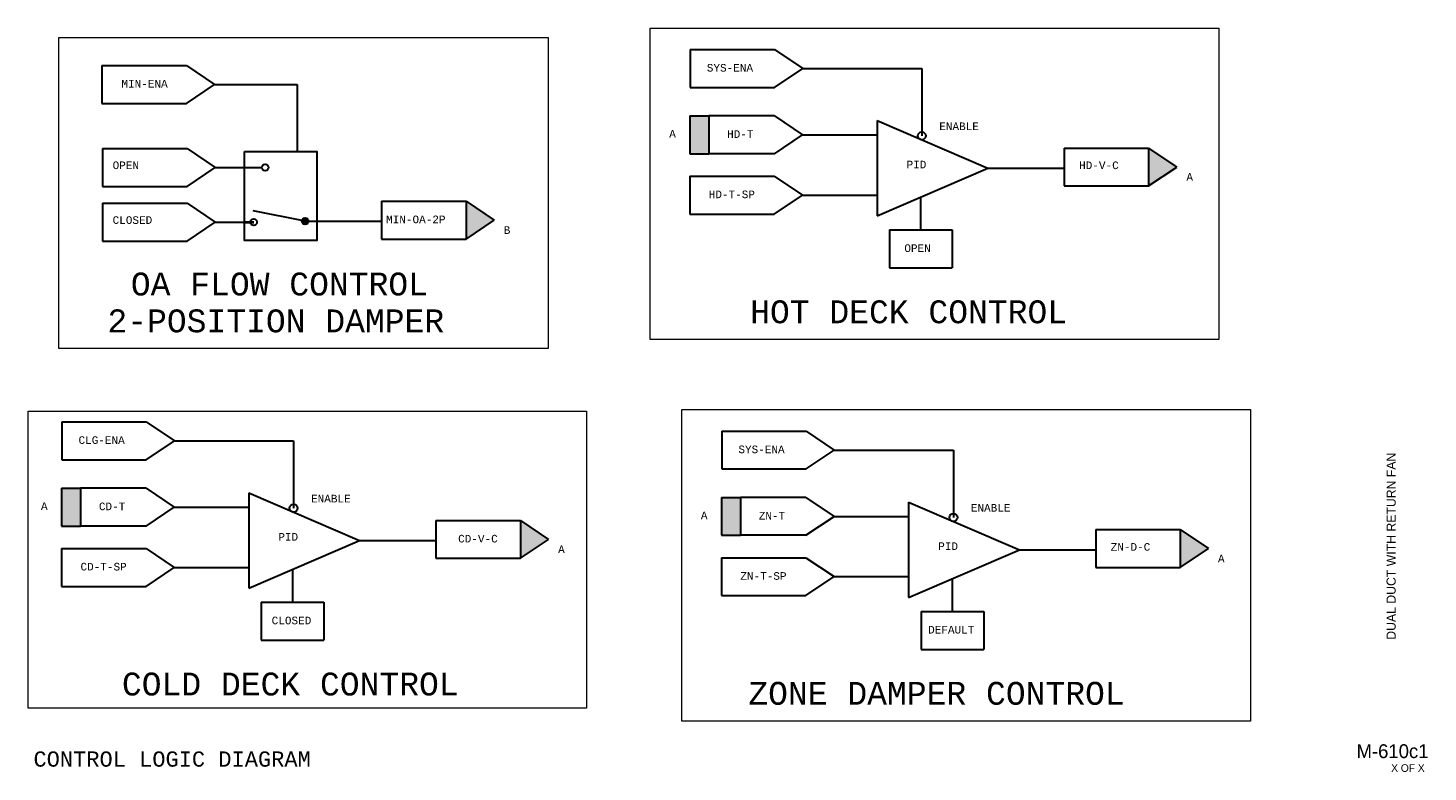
# Model space of a CAD drawing. Header units: inches. Extents: x 1.9 to 32.1, y 0.4 to 20.
# Tile 2 of 3: x 13.8 to 32.1, y 0.4 to 10.2. Entities that reach past the tile are written whole.
import ezdxf
from ezdxf.enums import TextEntityAlignment as Align

# ---------------------------------------------------------------- set-up
doc = ezdxf.new("R2010")
doc.units = ezdxf.units.IN
doc.header["$MEASUREMENT"] = 0
for name, color, linetype, lineweight in [('G-ANNO-DATA', 7, 'Continuous', 0), ('M-ANNO-SYMB', 6, 'Continuous', 30), ('M-ANNO-TEXT', 2, 'Continuous', 30), ('M-DIAG-GRPH', 6, 'Continuous', 13)]:
    doc.layers.add(name, color=color, linetype=linetype, lineweight=lineweight)
doc.styles.add('CONTROLTXT', font='monotxt.shx')
doc.styles.add('Style-LOW_RES_FILLED', font='LOW_RES_FILLED.shx')

msp = doc.modelspace()

# ---------------------------------------------------------------- hatches: boundary and pattern name
at = {"layer": 'M-ANNO-SYMB'}
for points in [[(22.465, 8.535), (22.465, 9.031), (22.713, 9.031), (22.713, 8.535)], [(28.478, 8.113), (28.478, 8.609), (28.847, 8.361)], [(19.531, 7.418), (19.531, 7.914), (19.9, 7.666)], [(17.465, 7.651, 1), (17.379, 7.651, 1)], [(14.23, 3.656), (14.23, 4.152), (14.478, 4.152), (14.478, 3.656)], [(22.879, 3.535), (22.879, 4.031), (23.127, 4.031), (23.127, 3.535)], [(20.243, 3.234), (20.243, 3.73), (20.612, 3.482)], [(28.892, 3.112), (28.892, 3.609), (29.262, 3.36)]]:
    msp.add_hatch(color=256, dxfattribs=at).paths.add_polyline_path(points, flags=16)

# ---------------------------------------------------------------- linework, layer by layer
for p, q in [((22.467, 9.901), (23.574, 9.901)), ((22.467, 9.901), (22.467, 9.404)), ((23.574, 9.901), (23.944, 9.652)), ((14.758, 9.692), (15.865, 9.692)), ((14.758, 9.692), (14.758, 9.195)), ((15.865, 9.692), (16.234, 9.444)), ((23.574, 9.404), (23.944, 9.652)), ((23.944, 9.652), (25.505, 9.652)), ((25.505, 9.652), (25.505, 8.77)), ((15.865, 9.195), (16.234, 9.444)), ((16.234, 9.444), (17.317, 9.444)), ((17.317, 9.444), (17.317, 8.564)), ((22.467, 9.404), (23.574, 9.404)), ((14.758, 9.195), (15.865, 9.195)), ((22.465, 9.031), (22.465, 8.535)), ((22.465, 9.031), (22.713, 9.031)), ((23.572, 9.031), (22.713, 9.031)), ((22.713, 9.031), (22.713, 8.535)), ((23.572, 9.031), (23.941, 8.783)), ((24.918, 8.97), (24.918, 7.722)), ((24.918, 8.97), (26.369, 8.346)), ((23.572, 8.535), (23.941, 8.783)), ((23.941, 8.783), (24.918, 8.783)), ((14.767, 8.605), (15.874, 8.605)), ((14.767, 8.605), (14.767, 8.108)), ((15.874, 8.605), (16.244, 8.356)), ((22.465, 8.535), (22.713, 8.535)), ((23.572, 8.535), (22.713, 8.535)), ((27.371, 8.609), (28.478, 8.609)), ((27.371, 8.609), (27.371, 8.113)), ((28.478, 8.609), (28.847, 8.361)), ((28.478, 8.609), (28.478, 8.113)), ((15.874, 8.108), (16.244, 8.356)), ((16.244, 8.356), (16.854, 8.356)), ((24.918, 7.722), (26.369, 8.346)), ((26.369, 8.346), (27.371, 8.346)), ((28.478, 8.113), (28.847, 8.361)), ((14.767, 8.108), (15.874, 8.108)), ((22.464, 8.242), (22.464, 7.745)), ((22.464, 8.242), (23.571, 8.242)), ((23.571, 8.242), (23.94, 7.993)), ((27.371, 8.113), (28.478, 8.113)), ((18.423, 7.914), (19.531, 7.914)), ((18.423, 7.914), (18.423, 7.418)), ((19.531, 7.914), (19.9, 7.666)), ((19.531, 7.914), (19.531, 7.418)), ((23.571, 7.745), (23.94, 7.993)), ((23.94, 7.993), (24.918, 7.993)), ((25.49, 7.968), (25.49, 7.537)), ((14.767, 7.886), (15.874, 7.886)), ((14.767, 7.886), (14.767, 7.39)), ((15.874, 7.886), (16.244, 7.638)), ((17.422, 7.651), (16.742, 7.789)), ((22.464, 7.745), (23.571, 7.745)), ((15.874, 7.39), (16.244, 7.638)), ((16.244, 7.638), (16.626, 7.638)), ((17.422, 7.651), (18.423, 7.651)), ((19.531, 7.418), (19.9, 7.666)), ((25.082, 7.537), (25.901, 7.537)), ((25.082, 7.537), (25.082, 7.041)), ((25.901, 7.537), (25.901, 7.041)), ((14.767, 7.39), (15.874, 7.39)), ((18.423, 7.418), (19.531, 7.418)), ((25.082, 7.041), (25.901, 7.041)), ((14.232, 5.022), (14.232, 4.525)), ((14.232, 5.022), (15.339, 5.022)), ((15.339, 5.022), (15.709, 4.774)), ((15.339, 4.525), (15.709, 4.774)), ((15.709, 4.774), (17.27, 4.774)), ((17.27, 4.774), (17.27, 3.891)), ((22.882, 4.9), (23.989, 4.9)), ((22.882, 4.9), (22.882, 4.404)), ((23.989, 4.9), (24.358, 4.652)), ((23.989, 4.404), (24.358, 4.652)), ((24.358, 4.652), (25.919, 4.652)), ((25.919, 4.652), (25.919, 3.769)), ((14.232, 4.525), (15.339, 4.525)), ((22.882, 4.404), (23.989, 4.404)), ((14.23, 4.152), (14.478, 4.152)), ((14.23, 4.152), (14.23, 3.656)), ((15.337, 4.152), (14.478, 4.152)), ((14.478, 4.152), (14.478, 3.656)), ((15.337, 4.152), (15.706, 3.904)), ((16.682, 4.091), (18.134, 3.467)), ((16.682, 4.091), (16.682, 2.843)), ((15.337, 3.656), (15.706, 3.904)), ((15.706, 3.904), (16.682, 3.904)), ((22.879, 4.031), (22.879, 3.535)), ((22.879, 4.031), (23.127, 4.031)), ((23.127, 4.031), (23.127, 3.535)), ((23.986, 4.031), (23.127, 4.031)), ((23.986, 4.031), (24.356, 3.783)), ((25.332, 3.97), (25.332, 2.722)), ((25.332, 3.97), (26.784, 3.346)), ((19.136, 3.73), (19.136, 3.234)), ((19.136, 3.73), (20.243, 3.73)), ((20.243, 3.73), (20.612, 3.482)), ((20.243, 3.73), (20.243, 3.234)), ((23.986, 3.535), (24.356, 3.783)), ((24.356, 3.783), (25.332, 3.783)), ((14.23, 3.656), (14.478, 3.656)), ((15.337, 3.656), (14.478, 3.656)), ((22.879, 3.535), (23.127, 3.535)), ((23.986, 3.535), (23.127, 3.535)), ((27.785, 3.609), (28.892, 3.609)), ((27.785, 3.609), (27.785, 3.112)), ((28.892, 3.609), (29.262, 3.36)), ((28.892, 3.609), (28.892, 3.112)), ((14.229, 3.363), (15.336, 3.363)), ((14.229, 3.363), (14.229, 2.866)), ((15.336, 3.363), (15.705, 3.114)), ((16.682, 2.843), (18.134, 3.467)), ((18.134, 3.467), (19.136, 3.467)), ((20.243, 3.234), (20.612, 3.482)), ((25.332, 2.722), (26.784, 3.346)), ((26.784, 3.346), (27.785, 3.346)), ((28.892, 3.112), (29.262, 3.36)), ((19.136, 3.234), (20.243, 3.234)), ((22.878, 3.241), (23.986, 3.241)), ((22.878, 3.241), (22.878, 2.745)), ((23.986, 3.241), (24.355, 2.993)), ((15.336, 2.866), (15.705, 3.114)), ((15.705, 3.114), (16.682, 3.114)), ((17.255, 3.089), (17.255, 2.658)), ((23.986, 2.745), (24.355, 2.993)), ((24.355, 2.993), (25.332, 2.993)), ((25.904, 2.968), (25.904, 2.537)), ((27.785, 3.112), (28.892, 3.112)), ((14.229, 2.866), (15.336, 2.866)), ((16.847, 2.658), (16.847, 2.162)), ((16.847, 2.658), (17.666, 2.658)), ((17.666, 2.658), (17.666, 2.162)), ((22.878, 2.745), (23.986, 2.745)), ((25.497, 2.537), (25.497, 2.04)), ((25.497, 2.537), (26.316, 2.537)), ((26.316, 2.537), (26.316, 2.04)), ((16.847, 2.162), (17.666, 2.162)), ((25.497, 2.04), (26.316, 2.04))]:
    msp.add_line(p, q, dxfattribs=at)
at = {"layer": 'M-ANNO-SYMB', "lineweight": 40}
msp.add_line((16.626, 7.638), (16.747, 7.638), dxfattribs=at)
at = {"layer": 'M-ANNO-SYMB'}
for centre, radius in [((25.505, 8.77), 0.0518), ((16.897, 8.356), 0.043), ((16.747, 7.638), 0.043), ((17.422, 7.651), 0.043), ((17.27, 3.891), 0.0518), ((25.919, 3.769), 0.0518)]:
    msp.add_circle(centre, radius, dxfattribs=at)
msp.add_3dface([(16.626, 8.564), (17.577, 8.564), (17.577, 7.398), (16.626, 7.398)], dxfattribs=at)
at = {"layer": 'M-DIAG-GRPH'}
for p, q in [((21.946, 10.183), (29.398, 10.183)), ((21.946, 6.099), (21.946, 10.183)), ((29.398, 10.183), (29.398, 6.099)), ((14.191, 10.058), (20.608, 10.058)), ((14.191, 5.982), (14.191, 10.058)), ((20.608, 10.058), (20.608, 5.982)), ((29.398, 6.099), (21.946, 6.099)), ((20.608, 5.982), (14.191, 5.982)), ((13.789, 5.161), (21.11, 5.161)), ((13.789, 1.271), (13.789, 5.161)), ((21.11, 5.161), (21.11, 1.271)), ((22.36, 5.183), (29.813, 5.183)), ((22.36, 1.098), (22.36, 5.183)), ((29.813, 5.183), (29.813, 1.098)), ((21.11, 1.271), (13.789, 1.271)), ((29.813, 1.098), (22.36, 1.098))]:
    msp.add_line(p, q, dxfattribs=at)

# ---------------------------------------------------------------- texts
at = {"layer": 'G-ANNO-DATA', "color": 7, "linetype": 'Continuous', "lineweight": 0, "style": 'Style-LOW_RES_FILLED'}
msp.add_text('DUAL DUCT WITH RETURN FAN', height=0.12, rotation=90, dxfattribs=at).set_placement((31.657, 3.392), align=Align.MIDDLE_CENTER)
msp.add_text('M-610c1', height=0.1815, dxfattribs=at).set_placement((31.675, 0.706), align=Align.MIDDLE_CENTER)
msp.add_text('X OF X', height=0.1, dxfattribs=at).set_placement((31.658, 0.535), align=Align.TOP_LEFT)
at = {"layer": 'M-ANNO-TEXT', "linetype": 'Continuous', "style": 'CONTROLTXT'}
msp.add_text('CONTROL LOGIC DIAGRAM', height=0.2, dxfattribs=at).set_placement((15.678, 0.503), align=Align.CENTER)
at = {"layer": 'M-ANNO-TEXT', "attachment_point": 1, "style": 'CONTROLTXT'}
for s, insert, char_height, width in [('SYS-ENA', (22.687, 9.712), 0.1, 0.3441), ('MIN-ENA', (15.014, 9.503), 0.1, 0.3441), ('A', (22.194, 8.847), 0.1, 0.13092), ('HD-T', (22.953, 8.843), 0.1, 0.3441), ('ENABLE', (25.734, 8.945), 0.1, 0.3441), ('PID', (25.305, 8.444), 0.1, 0.22838), ('OPEN', (14.898, 8.434), 0.1, 0.3441), ('HD-V-C', (27.567, 8.434), 0.1, 0.3441), ('A', (28.973, 8.281), 0.1, 0.13092), ('HD-T-SP', (22.712, 8.053), 0.1, 0.3441), ('CLOSED', (14.898, 7.716), 0.1, 0.3441), ('MIN-OA-2P', (18.483, 7.725), 0.1, 0.3441), ('B', (20.025, 7.585), 0.1, 0.13092), ('OPEN', (25.276, 7.348), 0.1, 0.3441), ('OA FLOW CONTROL', (15.137, 6.978), 0.3, 4.43006), ('HOT DECK CONTROL', (23.255, 6.614), 0.3, 6.3365), ('2-POSITION DAMPER', (14.83, 6.495), 0.3, 5.41878), ('CLG-ENA', (14.451, 4.833), 0.1, 0.3441), ('SYS-ENA', (23.101, 4.711), 0.1, 0.3441), ('ENABLE', (17.499, 4.066), 0.1, 0.3441), ('A', (13.959, 3.968), 0.1, 0.13092), ('CD-T', (14.718, 3.964), 0.1, 0.3441), ('ENABLE', (26.148, 3.945), 0.1, 0.3441), ('A', (22.609, 3.846), 0.1, 0.13092), ('ZN-T', (23.368, 3.842), 0.1, 0.3441), ('PID', (17.07, 3.565), 0.1, 0.22838), ('CD-V-C', (19.427, 3.541), 0.1, 0.3441), ('A', (20.738, 3.402), 0.1, 0.13092), ('PID', (25.72, 3.443), 0.1, 0.22838), ('ZN-D-C', (27.981, 3.433), 0.1, 0.3441), ('CD-T-SP', (14.477, 3.174), 0.1, 0.3441), ('A', (29.387, 3.28), 0.1, 0.13092), ('ZN-T-SP', (23.126, 3.052), 0.1, 0.3441), ('CLOSED', (16.983, 2.469), 0.1, 0.3441), ('DEFAULT', (25.588, 2.348), 0.1, 0.3441), ('COLD DECK CONTROL', (15.02, 1.736), 0.3, 6.2257), ('ZONE DAMPER CONTROL', (23.231, 1.614), 0.3, 6.3365)]:
    msp.add_mtext(s, dxfattribs=dict(at, insert=insert, char_height=char_height, width=width))

doc.saveas('drawing.dxf')
